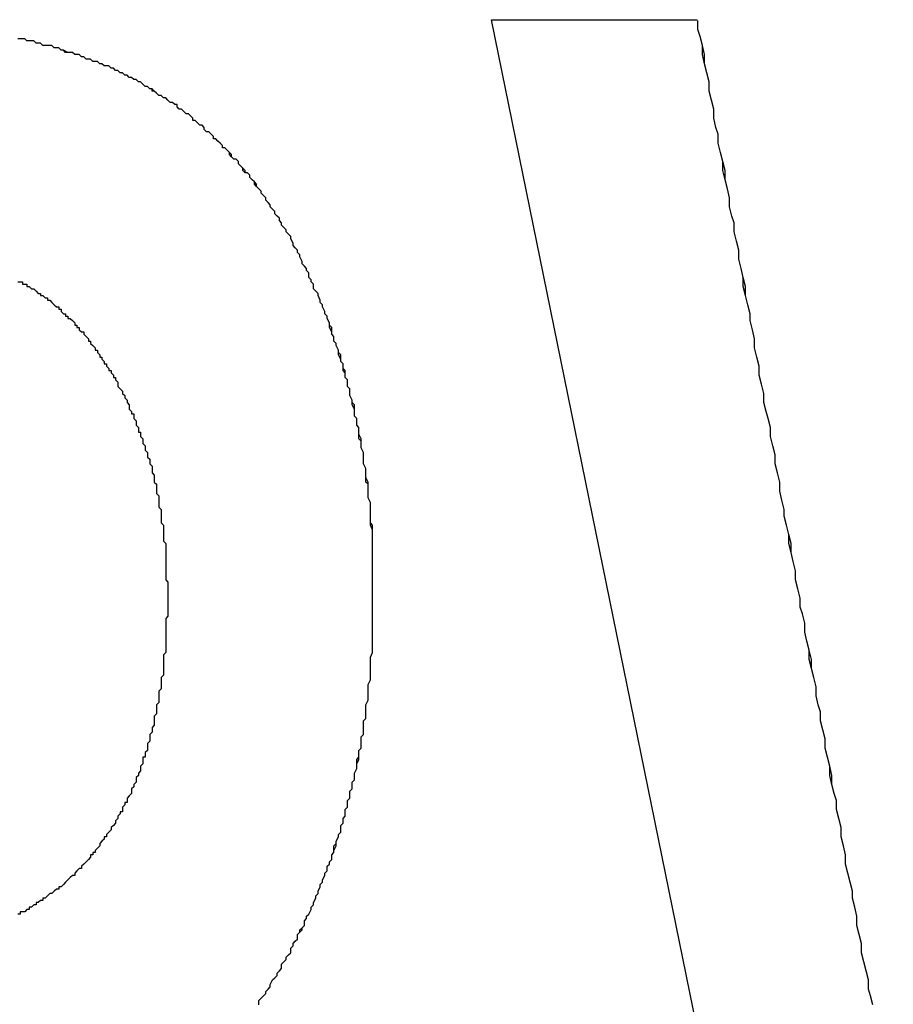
# Model space of a CAD drawing. Extents: x 7.6 to 27.1, y 2.7 to 20.5.
# Tile 51 of 136: x 15.3278 to 15.3662, y 16.1453 to 16.1886. Entities that reach past the tile are written whole.
import ezdxf

# ---------------------------------------------------------------- set-up
doc = ezdxf.new("R2010")
doc.units = 0
doc.layers.get('0').update_dxf_attribs({"linetype": 'CONTINUOUS'})

msp = doc.modelspace()

# ---------------------------------------------------------------- linework, layer by layer
at = {"color": 7, "linetype": 'CONTINUOUS'}
for p, q in [((15.348526, 16.188636), (15.357573, 16.188636)), ((15.366197, 16.102022), (15.348526, 16.188636))]:
    msp.add_line(p, q, dxfattribs=at)
at = {"color": 7}
for points in [[(15.3653, 16.1453, 0), (15.3652, 16.1457, 0), (15.3651, 16.146, 0), (15.3651, 16.1464, 0), (15.365, 16.1468, 0), (15.3649, 16.1472, 0), (15.3648, 16.1476, 0), (15.3648, 16.148, 0), (15.3647, 16.1484, 0), (15.3646, 16.1488, 0), (15.3646, 16.1492, 0), (15.3645, 16.1496, 0), (15.3644, 16.15, 0), (15.3644, 16.1503, 0), (15.3643, 16.1507, 0), (15.3642, 16.1511, 0), (15.3641, 16.1515, 0), (15.3641, 16.1519, 0), (15.364, 16.1523, 0), (15.3639, 16.1527, 0), (15.3639, 16.1531, 0), (15.3638, 16.1535, 0), (15.3637, 16.1539, 0), (15.3637, 16.1543, 0), (15.3636, 16.1546, 0), (15.3635, 16.155, 0), (15.3635, 16.1554, 0), (15.3634, 16.1558, 0), (15.3633, 16.1562, 0), (15.3632, 16.1566, 0), (15.3632, 16.157, 0), (15.3631, 16.1574, 0), (15.363, 16.1578, 0), (15.363, 16.1582, 0), (15.3629, 16.1585, 0), (15.3628, 16.1589, 0), (15.3628, 16.1593, 0), (15.3627, 16.1597, 0), (15.3626, 16.1601, 0), (15.3626, 16.1605, 0), (15.3625, 16.1609, 0), (15.3624, 16.1613, 0), (15.3623, 16.1617, 0), (15.3623, 16.1621, 0), (15.3622, 16.1625, 0), (15.3621, 16.1628, 0), (15.3621, 16.1632, 0), (15.362, 16.1636, 0), (15.3619, 16.164, 0), (15.3619, 16.1644, 0), (15.3618, 16.1648, 0), (15.3617, 16.1652, 0), (15.3617, 16.1656, 0), (15.3616, 16.166, 0), (15.3615, 16.1664, 0), (15.3614, 16.1668, 0), (15.3614, 16.1671, 0), (15.3613, 16.1675, 0), (15.3612, 16.1679, 0), (15.3612, 16.1683, 0), (15.3611, 16.1687, 0), (15.361, 16.1691, 0), (15.361, 16.1695, 0), (15.3609, 16.1699, 0), (15.3608, 16.1703, 0), (15.3608, 16.1707, 0), (15.3607, 16.1711, 0), (15.3606, 16.1714, 0), (15.3605, 16.1718, 0), (15.3605, 16.1722, 0), (15.3604, 16.1726, 0), (15.3603, 16.173, 0), (15.3603, 16.1734, 0), (15.3602, 16.1738, 0), (15.3601, 16.1742, 0), (15.3601, 16.1746, 0), (15.36, 16.175, 0), (15.3599, 16.1754, 0), (15.3599, 16.1757, 0), (15.3598, 16.1761, 0), (15.3597, 16.1765, 0), (15.3597, 16.1769, 0), (15.3596, 16.1773, 0), (15.3595, 16.1777, 0), (15.3594, 16.1781, 0), (15.3594, 16.1785, 0), (15.3593, 16.1789, 0), (15.3592, 16.1793, 0), (15.3592, 16.1797, 0), (15.3591, 16.18, 0), (15.359, 16.1804, 0), (15.359, 16.1808, 0), (15.3589, 16.1812, 0), (15.3588, 16.1816, 0), (15.3588, 16.182, 0), (15.3587, 16.1824, 0), (15.3586, 16.1828, 0), (15.3585, 16.1832, 0), (15.3585, 16.1836, 0), (15.3584, 16.1839, 0), (15.3583, 16.1843, 0), (15.3583, 16.1847, 0), (15.3582, 16.1851, 0), (15.3581, 16.1855, 0), (15.3581, 16.1859, 0), (15.358, 16.1863, 0), (15.3579, 16.1867, 0), (15.3579, 16.1871, 0), (15.3578, 16.1875, 0), (15.3577, 16.1879, 0), (15.3576, 16.1882, 0), (15.3576, 16.1886, 0)], [(15.3653, 16.1453, 0), (15.3652, 16.1457, 0), (15.3651, 16.146, 0), (15.3651, 16.1464, 0), (15.365, 16.1468, 0), (15.3649, 16.1472, 0), (15.3648, 16.1476, 0), (15.3648, 16.148, 0), (15.3647, 16.1484, 0), (15.3646, 16.1488, 0), (15.3646, 16.1492, 0), (15.3645, 16.1496, 0), (15.3644, 16.15, 0), (15.3644, 16.1503, 0), (15.3643, 16.1507, 0), (15.3642, 16.1511, 0), (15.3641, 16.1515, 0), (15.3641, 16.1519, 0), (15.364, 16.1523, 0), (15.3639, 16.1527, 0), (15.3639, 16.1531, 0), (15.3638, 16.1535, 0), (15.3637, 16.1539, 0), (15.3637, 16.1543, 0), (15.3636, 16.1546, 0), (15.3635, 16.155, 0), (15.3634, 16.1554, 0), (15.3634, 16.1558, 0), (15.3633, 16.1562, 0), (15.3632, 16.1566, 0), (15.3632, 16.157, 0), (15.3631, 16.1574, 0), (15.363, 16.1578, 0), (15.363, 16.1582, 0), (15.3629, 16.1585, 0), (15.3628, 16.1589, 0), (15.3628, 16.1593, 0), (15.3627, 16.1597, 0), (15.3626, 16.1601, 0), (15.3625, 16.1605, 0), (15.3625, 16.1609, 0), (15.3624, 16.1613, 0), (15.3623, 16.1617, 0), (15.3623, 16.1621, 0), (15.3622, 16.1625, 0), (15.3621, 16.1628, 0), (15.3621, 16.1632, 0), (15.362, 16.1636, 0), (15.3619, 16.164, 0), (15.3619, 16.1644, 0), (15.3618, 16.1648, 0), (15.3617, 16.1652, 0), (15.3616, 16.1656, 0), (15.3616, 16.166, 0), (15.3615, 16.1664, 0), (15.3614, 16.1668, 0), (15.3614, 16.1671, 0), (15.3613, 16.1675, 0), (15.3612, 16.1679, 0), (15.3612, 16.1683, 0), (15.3611, 16.1687, 0), (15.361, 16.1691, 0), (15.361, 16.1695, 0), (15.3609, 16.1699, 0), (15.3608, 16.1703, 0), (15.3608, 16.1707, 0), (15.3607, 16.1711, 0), (15.3606, 16.1714, 0), (15.3605, 16.1718, 0), (15.3605, 16.1722, 0), (15.3604, 16.1726, 0), (15.3603, 16.173, 0), (15.3603, 16.1734, 0), (15.3602, 16.1738, 0), (15.3601, 16.1742, 0), (15.3601, 16.1746, 0), (15.36, 16.175, 0), (15.3599, 16.1754, 0), (15.3599, 16.1757, 0), (15.3598, 16.1761, 0), (15.3597, 16.1765, 0), (15.3596, 16.1769, 0), (15.3596, 16.1773, 0), (15.3595, 16.1777, 0), (15.3594, 16.1781, 0), (15.3594, 16.1785, 0), (15.3593, 16.1789, 0), (15.3592, 16.1793, 0), (15.3592, 16.1797, 0), (15.3591, 16.18, 0), (15.359, 16.1804, 0), (15.359, 16.1808, 0), (15.3589, 16.1812, 0), (15.3588, 16.1816, 0), (15.3587, 16.182, 0), (15.3587, 16.1824, 0), (15.3586, 16.1828, 0), (15.3585, 16.1832, 0), (15.3585, 16.1836, 0), (15.3584, 16.1839, 0), (15.3583, 16.1843, 0), (15.3583, 16.1847, 0), (15.3582, 16.1851, 0), (15.3581, 16.1855, 0), (15.3581, 16.1859, 0), (15.358, 16.1863, 0), (15.3579, 16.1867, 0), (15.3578, 16.1871, 0), (15.3578, 16.1875, 0), (15.3577, 16.1879, 0), (15.3576, 16.1882, 0), (15.3576, 16.1886, 0)], [(15.3278, 16.1878, 0), (15.3277, 16.1878, 0)], [(15.3383, 16.1453, 0), (15.3383, 16.1455, 0), (15.3384, 16.1456, 0), (15.3385, 16.1457, 0), (15.3386, 16.1458, 0), (15.3386, 16.1459, 0), (15.3387, 16.146, 0), (15.3388, 16.1461, 0), (15.3388, 16.1462, 0), (15.3389, 16.1464, 0), (15.339, 16.1465, 0), (15.3391, 16.1466, 0), (15.3391, 16.1467, 0), (15.3392, 16.1468, 0), (15.3393, 16.1469, 0), (15.3393, 16.1471, 0), (15.3394, 16.1472, 0), (15.3395, 16.1473, 0), (15.3395, 16.1474, 0), (15.3396, 16.1475, 0), (15.3397, 16.1476, 0), (15.3397, 16.1478, 0), (15.3398, 16.1479, 0), (15.3398, 16.148, 0), (15.3399, 16.1481, 0), (15.34, 16.1482, 0), (15.34, 16.1484, 0), (15.3401, 16.1485, 0), (15.3402, 16.1486, 0), (15.3402, 16.1487, 0), (15.3403, 16.1488, 0), (15.3403, 16.149, 0), (15.3404, 16.1491, 0), (15.3404, 16.1492, 0), (15.3405, 16.1493, 0), (15.3406, 16.1495, 0), (15.3406, 16.1496, 0), (15.3407, 16.1497, 0), (15.3407, 16.1498, 0), (15.3408, 16.15, 0), (15.3408, 16.1501, 0), (15.3409, 16.1502, 0), (15.3409, 16.1503, 0), (15.341, 16.1505, 0), (15.341, 16.1506, 0), (15.3411, 16.1507, 0), (15.3411, 16.1508, 0), (15.3412, 16.151, 0), (15.3412, 16.1511, 0), (15.3413, 16.1512, 0), (15.3413, 16.1514, 0), (15.3414, 16.1515, 0), (15.3414, 16.1516, 0), (15.3415, 16.1517, 0), (15.3415, 16.1519, 0), (15.3416, 16.152, 0), (15.3416, 16.1521, 0), (15.3417, 16.1523, 0), (15.3417, 16.1524, 0), (15.3417, 16.1525, 0), (15.3418, 16.1527, 0), (15.3418, 16.1528, 0), (15.3419, 16.1529, 0), (15.3419, 16.1531, 0), (15.3419, 16.1532, 0), (15.342, 16.1533, 0), (15.342, 16.1535, 0), (15.3421, 16.1536, 0), (15.3421, 16.1537, 0), (15.3421, 16.1539, 0), (15.3422, 16.154, 0), (15.3422, 16.1541, 0), (15.3422, 16.1543, 0), (15.3423, 16.1544, 0), (15.3423, 16.1545, 0), (15.3423, 16.1547, 0), (15.3424, 16.1548, 0), (15.3424, 16.155, 0), (15.3424, 16.1551, 0), (15.3425, 16.1552, 0), (15.3425, 16.1554, 0), (15.3425, 16.1555, 0), (15.3426, 16.1557, 0), (15.3426, 16.1558, 0), (15.3426, 16.1559, 0), (15.3427, 16.1561, 0), (15.3427, 16.1562, 0), (15.3427, 16.1564, 0), (15.3427, 16.1565, 0), (15.3428, 16.1566, 0), (15.3428, 16.1568, 0), (15.3428, 16.1569, 0), (15.3428, 16.1571, 0), (15.3429, 16.1572, 0), (15.3429, 16.1574, 0), (15.3429, 16.1575, 0), (15.3429, 16.1576, 0), (15.3429, 16.1578, 0), (15.343, 16.1579, 0), (15.343, 16.1581, 0), (15.343, 16.1582, 0), (15.343, 16.1584, 0), (15.343, 16.1585, 0), (15.3431, 16.1587, 0), (15.3431, 16.1588, 0), (15.3431, 16.159, 0), (15.3431, 16.1591, 0), (15.3431, 16.1593, 0), (15.3431, 16.1594, 0), (15.3432, 16.1596, 0), (15.3432, 16.1597, 0), (15.3432, 16.1599, 0), (15.3432, 16.16, 0), (15.3432, 16.1602, 0), (15.3432, 16.1603, 0), (15.3432, 16.1605, 0), (15.3432, 16.1606, 0), (15.3433, 16.1608, 0), (15.3433, 16.1609, 0), (15.3433, 16.1611, 0), (15.3433, 16.1612, 0), (15.3433, 16.1614, 0), (15.3433, 16.1615, 0), (15.3433, 16.1617, 0), (15.3433, 16.1618, 0), (15.3433, 16.162, 0), (15.3433, 16.1622, 0), (15.3433, 16.1623, 0), (15.3433, 16.1625, 0), (15.3433, 16.1626, 0), (15.3433, 16.1628, 0), (15.3433, 16.1629, 0), (15.3433, 16.1631, 0), (15.3433, 16.1633, 0), (15.3433, 16.1634, 0), (15.3433, 16.1636, 0), (15.3433, 16.1637, 0), (15.3433, 16.1639, 0), (15.3433, 16.164, 0), (15.3433, 16.1642, 0), (15.3433, 16.1643, 0), (15.3433, 16.1645, 0), (15.3433, 16.1647, 0), (15.3433, 16.1648, 0), (15.3433, 16.165, 0), (15.3433, 16.1651, 0), (15.3433, 16.1653, 0), (15.3433, 16.1654, 0), (15.3433, 16.1656, 0), (15.3433, 16.1657, 0), (15.3433, 16.1659, 0), (15.3433, 16.1661, 0), (15.3433, 16.1662, 0), (15.3433, 16.1664, 0), (15.3432, 16.1665, 0), (15.3432, 16.1667, 0), (15.3432, 16.1668, 0), (15.3432, 16.167, 0), (15.3432, 16.1671, 0), (15.3432, 16.1673, 0), (15.3432, 16.1674, 0), (15.3431, 16.1676, 0), (15.3431, 16.1677, 0), (15.3431, 16.1679, 0), (15.3431, 16.168, 0), (15.3431, 16.1682, 0), (15.3431, 16.1683, 0), (15.343, 16.1685, 0), (15.343, 16.1686, 0), (15.343, 16.1688, 0), (15.343, 16.1689, 0), (15.3429, 16.1691, 0), (15.3429, 16.1692, 0), (15.3429, 16.1694, 0), (15.3429, 16.1695, 0), (15.3429, 16.1696, 0), (15.3428, 16.1698, 0), (15.3428, 16.1699, 0), (15.3428, 16.1701, 0), (15.3428, 16.1702, 0), (15.3427, 16.1704, 0), (15.3427, 16.1705, 0), (15.3427, 16.1707, 0), (15.3426, 16.1708, 0), (15.3426, 16.171, 0), (15.3426, 16.1711, 0), (15.3425, 16.1712, 0), (15.3425, 16.1714, 0), (15.3425, 16.1715, 0), (15.3425, 16.1717, 0), (15.3424, 16.1718, 0), (15.3424, 16.1719, 0), (15.3423, 16.1721, 0), (15.3423, 16.1722, 0), (15.3423, 16.1724, 0), (15.3422, 16.1725, 0), (15.3422, 16.1726, 0), (15.3422, 16.1728, 0), (15.3421, 16.1729, 0), (15.3421, 16.1731, 0), (15.3421, 16.1732, 0), (15.342, 16.1733, 0), (15.342, 16.1735, 0), (15.3419, 16.1736, 0), (15.3419, 16.1737, 0), (15.3419, 16.1739, 0), (15.3418, 16.174, 0), (15.3418, 16.1741, 0), (15.3417, 16.1743, 0), (15.3417, 16.1744, 0), (15.3416, 16.1745, 0), (15.3416, 16.1747, 0), (15.3415, 16.1748, 0), (15.3415, 16.1749, 0), (15.3415, 16.1751, 0), (15.3414, 16.1752, 0), (15.3414, 16.1753, 0), (15.3413, 16.1755, 0), (15.3413, 16.1756, 0), (15.3412, 16.1757, 0), (15.3412, 16.1758, 0), (15.3411, 16.176, 0), (15.3411, 16.1761, 0), (15.341, 16.1762, 0), (15.341, 16.1763, 0), (15.3409, 16.1765, 0), (15.3409, 16.1766, 0), (15.3408, 16.1767, 0), (15.3407, 16.1768, 0), (15.3407, 16.177, 0), (15.3406, 16.1771, 0), (15.3406, 16.1772, 0), (15.3405, 16.1773, 0), (15.3405, 16.1775, 0), (15.3404, 16.1776, 0), (15.3404, 16.1777, 0), (15.3403, 16.1778, 0), (15.3402, 16.1779, 0), (15.3402, 16.178, 0), (15.3401, 16.1782, 0), (15.3401, 16.1783, 0), (15.34, 16.1784, 0), (15.34, 16.1785, 0), (15.3399, 16.1786, 0), (15.3398, 16.1787, 0), (15.3398, 16.1788, 0), (15.3397, 16.179, 0), (15.3397, 16.1791, 0), (15.3396, 16.1792, 0), (15.3395, 16.1793, 0), (15.3395, 16.1794, 0), (15.3394, 16.1795, 0), (15.3393, 16.1796, 0), (15.3393, 16.1797, 0), (15.3392, 16.1798, 0), (15.3392, 16.1799, 0), (15.3391, 16.18, 0), (15.339, 16.1801, 0), (15.339, 16.1802, 0), (15.3389, 16.1803, 0), (15.3388, 16.1804, 0), (15.3388, 16.1805, 0), (15.3387, 16.1806, 0), (15.3386, 16.1807, 0), (15.3386, 16.1808, 0), (15.3385, 16.1809, 0), (15.3384, 16.181, 0), (15.3384, 16.1811, 0), (15.3383, 16.1812, 0), (15.3382, 16.1813, 0), (15.3382, 16.1814, 0), (15.3381, 16.1815, 0), (15.338, 16.1816, 0), (15.3379, 16.1817, 0), (15.3379, 16.1818, 0), (15.3378, 16.1819, 0), (15.3377, 16.1819, 0), (15.3377, 16.182, 0), (15.3376, 16.1821, 0), (15.3375, 16.1822, 0), (15.3374, 16.1823, 0), (15.3374, 16.1824, 0), (15.3373, 16.1825, 0), (15.3372, 16.1825, 0), (15.3371, 16.1826, 0), (15.3371, 16.1827, 0), (15.337, 16.1828, 0), (15.3369, 16.1829, 0), (15.3368, 16.183, 0), (15.3367, 16.183, 0), (15.3367, 16.1831, 0), (15.3366, 16.1832, 0), (15.3365, 16.1833, 0), (15.3364, 16.1834, 0), (15.3363, 16.1834, 0), (15.3363, 16.1835, 0), (15.3362, 16.1836, 0), (15.3361, 16.1837, 0), (15.336, 16.1837, 0), (15.3359, 16.1838, 0), (15.3359, 16.1839, 0), (15.3358, 16.184, 0), (15.3357, 16.184, 0), (15.3356, 16.1841, 0), (15.3355, 16.1842, 0), (15.3354, 16.1842, 0), (15.3354, 16.1843, 0), (15.3353, 16.1844, 0), (15.3352, 16.1845, 0), (15.3351, 16.1845, 0), (15.335, 16.1846, 0), (15.3349, 16.1847, 0), (15.3348, 16.1847, 0), (15.3347, 16.1848, 0), (15.3347, 16.1849, 0), (15.3346, 16.1849, 0), (15.3345, 16.185, 0), (15.3344, 16.185, 0), (15.3343, 16.1851, 0), (15.3342, 16.1852, 0), (15.3341, 16.1852, 0), (15.334, 16.1853, 0), (15.3339, 16.1853, 0), (15.3338, 16.1854, 0), (15.3337, 16.1855, 0), (15.3337, 16.1855, 0), (15.3336, 16.1856, 0), (15.3335, 16.1856, 0), (15.3334, 16.1857, 0), (15.3333, 16.1857, 0), (15.3332, 16.1858, 0), (15.3331, 16.1859, 0), (15.333, 16.1859, 0), (15.3329, 16.186, 0), (15.3328, 16.186, 0), (15.3327, 16.1861, 0), (15.3326, 16.1861, 0), (15.3325, 16.1862, 0), (15.3324, 16.1862, 0), (15.3323, 16.1863, 0), (15.3322, 16.1863, 0), (15.3321, 16.1864, 0), (15.332, 16.1864, 0), (15.3319, 16.1865, 0), (15.3318, 16.1865, 0), (15.3317, 16.1866, 0), (15.3316, 16.1866, 0), (15.3315, 16.1866, 0), (15.3314, 16.1867, 0), (15.3313, 16.1867, 0), (15.3312, 16.1868, 0), (15.331, 16.1868, 0), (15.3309, 16.1869, 0), (15.3308, 16.1869, 0), (15.3307, 16.1869, 0), (15.3306, 16.187, 0), (15.3305, 16.187, 0), (15.3304, 16.1871, 0), (15.3303, 16.1871, 0), (15.3302, 16.1871, 0), (15.3301, 16.1872, 0), (15.33, 16.1872, 0), (15.3299, 16.1872, 0), (15.3297, 16.1873, 0), (15.3296, 16.1873, 0), (15.3295, 16.1874, 0), (15.3294, 16.1874, 0), (15.3293, 16.1874, 0), (15.3292, 16.1875, 0), (15.3291, 16.1875, 0), (15.3289, 16.1875, 0), (15.3288, 16.1875, 0), (15.3287, 16.1876, 0), (15.3286, 16.1876, 0), (15.3285, 16.1876, 0), (15.3284, 16.1877, 0), (15.3282, 16.1877, 0), (15.3281, 16.1877, 0), (15.328, 16.1878, 0), (15.3279, 16.1878, 0), (15.3278, 16.1878, 0)], [(15.3383, 16.1453, 0), (15.3383, 16.1455, 0), (15.3384, 16.1456, 0), (15.3385, 16.1457, 0), (15.3386, 16.1458, 0), (15.3386, 16.1459, 0), (15.3387, 16.146, 0), (15.3388, 16.1461, 0), (15.3388, 16.1462, 0), (15.3389, 16.1464, 0), (15.339, 16.1465, 0), (15.3391, 16.1466, 0), (15.3391, 16.1467, 0), (15.3392, 16.1468, 0), (15.3393, 16.1469, 0), (15.3393, 16.1471, 0), (15.3394, 16.1472, 0), (15.3395, 16.1473, 0), (15.3395, 16.1474, 0), (15.3396, 16.1475, 0), (15.3397, 16.1476, 0), (15.3397, 16.1478, 0), (15.3398, 16.1479, 0), (15.3398, 16.148, 0), (15.3399, 16.1481, 0), (15.34, 16.1482, 0), (15.34, 16.1484, 0), (15.3401, 16.1485, 0), (15.3401, 16.1486, 0), (15.3402, 16.1487, 0), (15.3403, 16.1488, 0), (15.3403, 16.149, 0), (15.3404, 16.1491, 0), (15.3404, 16.1492, 0), (15.3405, 16.1493, 0), (15.3406, 16.1495, 0), (15.3406, 16.1496, 0), (15.3407, 16.1497, 0), (15.3407, 16.1498, 0), (15.3408, 16.15, 0), (15.3408, 16.1501, 0), (15.3409, 16.1502, 0), (15.3409, 16.1503, 0), (15.341, 16.1505, 0), (15.341, 16.1506, 0), (15.3411, 16.1507, 0), (15.3411, 16.1508, 0), (15.3412, 16.151, 0), (15.3412, 16.1511, 0), (15.3413, 16.1512, 0), (15.3413, 16.1514, 0), (15.3414, 16.1515, 0), (15.3414, 16.1516, 0), (15.3415, 16.1517, 0), (15.3415, 16.1519, 0), (15.3416, 16.152, 0), (15.3416, 16.1521, 0), (15.3416, 16.1523, 0), (15.3417, 16.1524, 0), (15.3417, 16.1525, 0), (15.3418, 16.1527, 0), (15.3418, 16.1528, 0), (15.3419, 16.1529, 0), (15.3419, 16.1531, 0), (15.3419, 16.1532, 0), (15.342, 16.1533, 0), (15.342, 16.1535, 0), (15.3421, 16.1536, 0), (15.3421, 16.1537, 0), (15.3421, 16.1539, 0), (15.3422, 16.154, 0), (15.3422, 16.1541, 0), (15.3422, 16.1543, 0), (15.3423, 16.1544, 0), (15.3423, 16.1545, 0), (15.3423, 16.1547, 0), (15.3424, 16.1548, 0), (15.3424, 16.155, 0), (15.3424, 16.1551, 0), (15.3425, 16.1552, 0), (15.3425, 16.1554, 0), (15.3425, 16.1555, 0), (15.3426, 16.1557, 0), (15.3426, 16.1558, 0), (15.3426, 16.1559, 0), (15.3426, 16.1561, 0), (15.3427, 16.1562, 0), (15.3427, 16.1564, 0), (15.3427, 16.1565, 0), (15.3428, 16.1566, 0), (15.3428, 16.1568, 0), (15.3428, 16.1569, 0), (15.3428, 16.1571, 0), (15.3429, 16.1572, 0), (15.3429, 16.1574, 0), (15.3429, 16.1575, 0), (15.3429, 16.1576, 0), (15.3429, 16.1578, 0), (15.343, 16.1579, 0), (15.343, 16.1581, 0), (15.343, 16.1582, 0), (15.343, 16.1584, 0), (15.343, 16.1585, 0), (15.3431, 16.1587, 0), (15.3431, 16.1588, 0), (15.3431, 16.159, 0), (15.3431, 16.1591, 0), (15.3431, 16.1593, 0), (15.3431, 16.1594, 0), (15.3432, 16.1596, 0), (15.3432, 16.1597, 0), (15.3432, 16.1599, 0), (15.3432, 16.16, 0), (15.3432, 16.1602, 0), (15.3432, 16.1603, 0), (15.3432, 16.1605, 0), (15.3432, 16.1606, 0), (15.3433, 16.1608, 0), (15.3433, 16.1609, 0), (15.3433, 16.1611, 0), (15.3433, 16.1612, 0), (15.3433, 16.1614, 0), (15.3433, 16.1615, 0), (15.3433, 16.1617, 0), (15.3433, 16.1618, 0), (15.3433, 16.162, 0), (15.3433, 16.1622, 0), (15.3433, 16.1623, 0), (15.3433, 16.1625, 0), (15.3433, 16.1626, 0), (15.3433, 16.1628, 0), (15.3433, 16.1629, 0), (15.3433, 16.1631, 0), (15.3433, 16.1633, 0), (15.3433, 16.1634, 0), (15.3433, 16.1636, 0), (15.3433, 16.1637, 0), (15.3433, 16.1639, 0), (15.3433, 16.164, 0), (15.3433, 16.1642, 0), (15.3433, 16.1643, 0), (15.3433, 16.1645, 0), (15.3433, 16.1647, 0), (15.3433, 16.1648, 0), (15.3433, 16.165, 0), (15.3433, 16.1651, 0), (15.3433, 16.1653, 0), (15.3433, 16.1654, 0), (15.3433, 16.1656, 0), (15.3433, 16.1657, 0), (15.3433, 16.1659, 0), (15.3433, 16.1661, 0), (15.3433, 16.1662, 0), (15.3432, 16.1664, 0), (15.3432, 16.1665, 0), (15.3432, 16.1667, 0), (15.3432, 16.1668, 0), (15.3432, 16.167, 0), (15.3432, 16.1671, 0), (15.3432, 16.1673, 0), (15.3432, 16.1674, 0), (15.3431, 16.1676, 0), (15.3431, 16.1677, 0), (15.3431, 16.1679, 0), (15.3431, 16.168, 0), (15.3431, 16.1682, 0), (15.343, 16.1683, 0), (15.343, 16.1685, 0), (15.343, 16.1686, 0), (15.343, 16.1688, 0), (15.343, 16.1689, 0), (15.3429, 16.1691, 0), (15.3429, 16.1692, 0), (15.3429, 16.1694, 0), (15.3429, 16.1695, 0), (15.3429, 16.1696, 0), (15.3428, 16.1698, 0), (15.3428, 16.1699, 0), (15.3428, 16.1701, 0), (15.3427, 16.1702, 0), (15.3427, 16.1704, 0), (15.3427, 16.1705, 0), (15.3427, 16.1707, 0), (15.3426, 16.1708, 0), (15.3426, 16.171, 0), (15.3426, 16.1711, 0), (15.3425, 16.1712, 0), (15.3425, 16.1714, 0), (15.3425, 16.1715, 0), (15.3424, 16.1717, 0), (15.3424, 16.1718, 0), (15.3424, 16.1719, 0), (15.3423, 16.1721, 0), (15.3423, 16.1722, 0), (15.3423, 16.1724, 0), (15.3422, 16.1725, 0), (15.3422, 16.1726, 0), (15.3422, 16.1728, 0), (15.3421, 16.1729, 0), (15.3421, 16.1731, 0), (15.342, 16.1732, 0), (15.342, 16.1733, 0), (15.342, 16.1735, 0), (15.3419, 16.1736, 0), (15.3419, 16.1737, 0), (15.3418, 16.1739, 0), (15.3418, 16.174, 0), (15.3418, 16.1741, 0), (15.3417, 16.1743, 0), (15.3417, 16.1744, 0), (15.3416, 16.1745, 0), (15.3416, 16.1747, 0), (15.3415, 16.1748, 0), (15.3415, 16.1749, 0), (15.3414, 16.1751, 0), (15.3414, 16.1752, 0), (15.3414, 16.1753, 0), (15.3413, 16.1755, 0), (15.3413, 16.1756, 0), (15.3412, 16.1757, 0), (15.3412, 16.1758, 0), (15.3411, 16.176, 0), (15.3411, 16.1761, 0), (15.341, 16.1762, 0), (15.341, 16.1763, 0), (15.3409, 16.1765, 0), (15.3409, 16.1766, 0), (15.3408, 16.1767, 0), (15.3407, 16.1768, 0), (15.3407, 16.177, 0), (15.3406, 16.1771, 0), (15.3406, 16.1772, 0), (15.3405, 16.1773, 0), (15.3405, 16.1775, 0), (15.3404, 16.1776, 0), (15.3404, 16.1777, 0), (15.3403, 16.1778, 0), (15.3402, 16.1779, 0), (15.3402, 16.178, 0), (15.3401, 16.1782, 0), (15.3401, 16.1783, 0), (15.34, 16.1784, 0), (15.34, 16.1785, 0), (15.3399, 16.1786, 0), (15.3398, 16.1787, 0), (15.3398, 16.1788, 0), (15.3397, 16.179, 0), (15.3397, 16.1791, 0), (15.3396, 16.1792, 0), (15.3395, 16.1793, 0), (15.3395, 16.1794, 0), (15.3394, 16.1795, 0), (15.3393, 16.1796, 0), (15.3393, 16.1797, 0), (15.3392, 16.1798, 0), (15.3392, 16.1799, 0), (15.3391, 16.18, 0), (15.339, 16.1801, 0), (15.339, 16.1802, 0), (15.3389, 16.1803, 0), (15.3388, 16.1804, 0), (15.3388, 16.1805, 0), (15.3387, 16.1806, 0), (15.3386, 16.1807, 0), (15.3386, 16.1808, 0), (15.3385, 16.1809, 0), (15.3384, 16.181, 0), (15.3384, 16.1811, 0), (15.3383, 16.1812, 0), (15.3382, 16.1813, 0), (15.3381, 16.1814, 0), (15.3381, 16.1815, 0), (15.338, 16.1816, 0), (15.3379, 16.1817, 0), (15.3379, 16.1818, 0), (15.3378, 16.1819, 0), (15.3377, 16.1819, 0), (15.3376, 16.182, 0), (15.3376, 16.1821, 0), (15.3375, 16.1822, 0), (15.3374, 16.1823, 0), (15.3374, 16.1824, 0), (15.3373, 16.1825, 0), (15.3372, 16.1825, 0), (15.3371, 16.1826, 0), (15.337, 16.1827, 0), (15.337, 16.1828, 0), (15.3369, 16.1829, 0), (15.3368, 16.183, 0), (15.3367, 16.183, 0), (15.3367, 16.1831, 0), (15.3366, 16.1832, 0), (15.3365, 16.1833, 0), (15.3364, 16.1834, 0), (15.3363, 16.1834, 0), (15.3363, 16.1835, 0), (15.3362, 16.1836, 0), (15.3361, 16.1837, 0), (15.336, 16.1837, 0), (15.3359, 16.1838, 0), (15.3359, 16.1839, 0), (15.3358, 16.184, 0), (15.3357, 16.184, 0), (15.3356, 16.1841, 0), (15.3355, 16.1842, 0), (15.3354, 16.1842, 0), (15.3354, 16.1843, 0), (15.3353, 16.1844, 0), (15.3352, 16.1845, 0), (15.3351, 16.1845, 0), (15.335, 16.1846, 0), (15.3349, 16.1847, 0), (15.3348, 16.1847, 0), (15.3347, 16.1848, 0), (15.3347, 16.1849, 0), (15.3346, 16.1849, 0), (15.3345, 16.185, 0), (15.3344, 16.185, 0), (15.3343, 16.1851, 0), (15.3342, 16.1852, 0), (15.3341, 16.1852, 0), (15.334, 16.1853, 0), (15.3339, 16.1853, 0), (15.3338, 16.1854, 0), (15.3337, 16.1855, 0), (15.3336, 16.1855, 0), (15.3336, 16.1856, 0), (15.3335, 16.1856, 0), (15.3334, 16.1857, 0), (15.3333, 16.1857, 0), (15.3332, 16.1858, 0), (15.3331, 16.1859, 0), (15.333, 16.1859, 0), (15.3329, 16.186, 0), (15.3328, 16.186, 0), (15.3327, 16.1861, 0), (15.3326, 16.1861, 0), (15.3325, 16.1862, 0), (15.3324, 16.1862, 0), (15.3323, 16.1863, 0), (15.3322, 16.1863, 0), (15.3321, 16.1864, 0), (15.332, 16.1864, 0), (15.3319, 16.1865, 0), (15.3318, 16.1865, 0), (15.3317, 16.1866, 0), (15.3316, 16.1866, 0), (15.3315, 16.1866, 0), (15.3314, 16.1867, 0), (15.3313, 16.1867, 0), (15.3312, 16.1868, 0), (15.331, 16.1868, 0), (15.3309, 16.1869, 0), (15.3308, 16.1869, 0), (15.3307, 16.1869, 0), (15.3306, 16.187, 0), (15.3305, 16.187, 0), (15.3304, 16.1871, 0), (15.3303, 16.1871, 0), (15.3302, 16.1871, 0), (15.3301, 16.1872, 0), (15.33, 16.1872, 0), (15.3298, 16.1872, 0), (15.3297, 16.1873, 0), (15.3296, 16.1873, 0), (15.3295, 16.1874, 0), (15.3294, 16.1874, 0), (15.3293, 16.1874, 0), (15.3292, 16.1875, 0), (15.3291, 16.1875, 0), (15.3289, 16.1875, 0), (15.3288, 16.1875, 0), (15.3287, 16.1876, 0), (15.3286, 16.1876, 0), (15.3285, 16.1876, 0), (15.3284, 16.1877, 0), (15.3282, 16.1877, 0), (15.3281, 16.1877, 0), (15.328, 16.1878, 0), (15.3279, 16.1878, 0), (15.3278, 16.1878, 0)], [(15.3277, 16.1771, 0), (15.3278, 16.1771, 0), (15.3279, 16.1771, 0), (15.3279, 16.177, 0), (15.328, 16.177, 0), (15.3281, 16.177, 0), (15.3281, 16.1769, 0), (15.3282, 16.1769, 0), (15.3283, 16.1768, 0), (15.3283, 16.1768, 0), (15.3284, 16.1768, 0), (15.3285, 16.1767, 0), (15.3285, 16.1767, 0), (15.3286, 16.1766, 0), (15.3287, 16.1766, 0), (15.3287, 16.1765, 0), (15.3288, 16.1765, 0), (15.3288, 16.1765, 0), (15.3289, 16.1764, 0), (15.329, 16.1764, 0), (15.329, 16.1763, 0), (15.3291, 16.1763, 0), (15.3292, 16.1762, 0), (15.3292, 16.1762, 0), (15.3293, 16.1761, 0), (15.3293, 16.1761, 0), (15.3294, 16.176, 0), (15.3295, 16.176, 0), (15.3295, 16.1759, 0), (15.3296, 16.1759, 0), (15.3296, 16.1758, 0), (15.3297, 16.1757, 0), (15.3298, 16.1757, 0), (15.3298, 16.1756, 0), (15.3299, 16.1756, 0), (15.3299, 16.1755, 0), (15.33, 16.1755, 0), (15.3301, 16.1754, 0), (15.3301, 16.1754, 0), (15.3302, 16.1753, 0), (15.3302, 16.1752, 0), (15.3303, 16.1752, 0), (15.3303, 16.1751, 0), (15.3304, 16.1751, 0), (15.3304, 16.175, 0), (15.3305, 16.1749, 0), (15.3306, 16.1749, 0), (15.3306, 16.1748, 0), (15.3307, 16.1747, 0), (15.3307, 16.1747, 0), (15.3308, 16.1746, 0), (15.3308, 16.1745, 0), (15.3309, 16.1745, 0), (15.3309, 16.1744, 0), (15.331, 16.1743, 0), (15.331, 16.1743, 0), (15.3311, 16.1742, 0), (15.3311, 16.1741, 0), (15.3312, 16.1741, 0), (15.3312, 16.174, 0), (15.3313, 16.1739, 0), (15.3313, 16.1738, 0), (15.3314, 16.1738, 0), (15.3314, 16.1737, 0), (15.3315, 16.1736, 0), (15.3315, 16.1735, 0), (15.3316, 16.1735, 0), (15.3316, 16.1734, 0), (15.3317, 16.1733, 0), (15.3317, 16.1732, 0), (15.3318, 16.1732, 0), (15.3318, 16.1731, 0), (15.3319, 16.173, 0), (15.3319, 16.1729, 0), (15.332, 16.1729, 0), (15.332, 16.1728, 0), (15.3321, 16.1727, 0), (15.3321, 16.1726, 0), (15.3321, 16.1725, 0), (15.3322, 16.1724, 0), (15.3322, 16.1724, 0), (15.3323, 16.1723, 0), (15.3323, 16.1722, 0), (15.3324, 16.1721, 0), (15.3324, 16.172, 0), (15.3324, 16.172, 0), (15.3325, 16.1719, 0), (15.3325, 16.1718, 0), (15.3326, 16.1717, 0), (15.3326, 16.1716, 0), (15.3326, 16.1715, 0), (15.3327, 16.1714, 0), (15.3327, 16.1713, 0), (15.3328, 16.1713, 0), (15.3328, 16.1712, 0), (15.3328, 16.1711, 0), (15.3329, 16.171, 0), (15.3329, 16.1709, 0), (15.3329, 16.1708, 0), (15.333, 16.1707, 0), (15.333, 16.1706, 0), (15.333, 16.1705, 0), (15.3331, 16.1705, 0), (15.3331, 16.1704, 0), (15.3331, 16.1703, 0), (15.3332, 16.1702, 0), (15.3332, 16.1701, 0), (15.3332, 16.17, 0), (15.3333, 16.1699, 0), (15.3333, 16.1698, 0), (15.3333, 16.1697, 0), (15.3334, 16.1696, 0), (15.3334, 16.1695, 0), (15.3334, 16.1694, 0), (15.3335, 16.1693, 0), (15.3335, 16.1692, 0), (15.3335, 16.1692, 0), (15.3335, 16.1691, 0), (15.3336, 16.169, 0), (15.3336, 16.1689, 0), (15.3336, 16.1688, 0), (15.3336, 16.1687, 0), (15.3337, 16.1686, 0), (15.3337, 16.1685, 0), (15.3337, 16.1684, 0), (15.3337, 16.1683, 0), (15.3338, 16.1682, 0), (15.3338, 16.1681, 0), (15.3338, 16.168, 0), (15.3338, 16.1679, 0), (15.3338, 16.1678, 0), (15.3339, 16.1677, 0), (15.3339, 16.1676, 0), (15.3339, 16.1675, 0), (15.3339, 16.1674, 0), (15.3339, 16.1673, 0), (15.3339, 16.1672, 0), (15.334, 16.1671, 0), (15.334, 16.167, 0), (15.334, 16.1669, 0), (15.334, 16.1667, 0), (15.334, 16.1666, 0), (15.334, 16.1665, 0), (15.3341, 16.1664, 0), (15.3341, 16.1663, 0), (15.3341, 16.1662, 0), (15.3341, 16.1661, 0), (15.3341, 16.166, 0), (15.3341, 16.1659, 0), (15.3341, 16.1658, 0), (15.3341, 16.1657, 0), (15.3342, 16.1656, 0), (15.3342, 16.1655, 0), (15.3342, 16.1654, 0), (15.3342, 16.1653, 0), (15.3342, 16.1651, 0), (15.3342, 16.165, 0), (15.3342, 16.1649, 0), (15.3342, 16.1648, 0), (15.3342, 16.1647, 0), (15.3342, 16.1646, 0), (15.3342, 16.1645, 0), (15.3342, 16.1644, 0), (15.3342, 16.1643, 0), (15.3342, 16.1641, 0), (15.3342, 16.164, 0), (15.3343, 16.1639, 0), (15.3343, 16.1638, 0), (15.3343, 16.1637, 0), (15.3343, 16.1636, 0), (15.3343, 16.1635, 0), (15.3343, 16.1634, 0), (15.3343, 16.1632, 0), (15.3343, 16.1631, 0), (15.3343, 16.163, 0), (15.3343, 16.1629, 0), (15.3343, 16.1628, 0), (15.3343, 16.1627, 0), (15.3343, 16.1626, 0), (15.3343, 16.1624, 0), (15.3342, 16.1623, 0), (15.3342, 16.1622, 0), (15.3342, 16.1621, 0), (15.3342, 16.162, 0), (15.3342, 16.1619, 0), (15.3342, 16.1618, 0), (15.3342, 16.1617, 0), (15.3342, 16.1615, 0), (15.3342, 16.1614, 0), (15.3342, 16.1613, 0), (15.3342, 16.1612, 0), (15.3342, 16.1611, 0), (15.3342, 16.161, 0), (15.3342, 16.1609, 0), (15.3342, 16.1608, 0), (15.3341, 16.1607, 0), (15.3341, 16.1606, 0), (15.3341, 16.1605, 0), (15.3341, 16.1603, 0), (15.3341, 16.1602, 0), (15.3341, 16.1601, 0), (15.3341, 16.16, 0), (15.3341, 16.1599, 0), (15.3341, 16.1598, 0), (15.334, 16.1597, 0), (15.334, 16.1596, 0), (15.334, 16.1595, 0), (15.334, 16.1594, 0), (15.334, 16.1593, 0), (15.334, 16.1592, 0), (15.3339, 16.1591, 0), (15.3339, 16.159, 0), (15.3339, 16.1589, 0), (15.3339, 16.1588, 0), (15.3339, 16.1587, 0), (15.3339, 16.1586, 0), (15.3338, 16.1585, 0), (15.3338, 16.1584, 0), (15.3338, 16.1583, 0), (15.3338, 16.1582, 0), (15.3338, 16.1581, 0), (15.3337, 16.158, 0), (15.3337, 16.1579, 0), (15.3337, 16.1578, 0), (15.3337, 16.1577, 0), (15.3337, 16.1576, 0), (15.3336, 16.1575, 0), (15.3336, 16.1574, 0), (15.3336, 16.1573, 0), (15.3336, 16.1573, 0), (15.3335, 16.1572, 0), (15.3335, 16.1571, 0), (15.3335, 16.157, 0), (15.3335, 16.1569, 0), (15.3334, 16.1568, 0), (15.3334, 16.1567, 0), (15.3334, 16.1566, 0), (15.3334, 16.1565, 0), (15.3333, 16.1564, 0), (15.3333, 16.1563, 0), (15.3333, 16.1562, 0), (15.3332, 16.1562, 0), (15.3332, 16.1561, 0), (15.3332, 16.156, 0), (15.3332, 16.1559, 0), (15.3331, 16.1558, 0), (15.3331, 16.1557, 0), (15.3331, 16.1556, 0), (15.333, 16.1555, 0), (15.333, 16.1555, 0), (15.333, 16.1554, 0), (15.3329, 16.1553, 0), (15.3329, 16.1552, 0), (15.3329, 16.1551, 0), (15.3328, 16.155, 0), (15.3328, 16.155, 0), (15.3328, 16.1549, 0), (15.3327, 16.1548, 0), (15.3327, 16.1547, 0), (15.3327, 16.1546, 0), (15.3326, 16.1545, 0), (15.3326, 16.1545, 0), (15.3325, 16.1544, 0), (15.3325, 16.1543, 0), (15.3325, 16.1542, 0), (15.3324, 16.1542, 0), (15.3324, 16.1541, 0), (15.3323, 16.154, 0), (15.3323, 16.1539, 0), (15.3323, 16.1538, 0), (15.3322, 16.1538, 0), (15.3322, 16.1537, 0), (15.3321, 16.1536, 0), (15.3321, 16.1535, 0), (15.3321, 16.1535, 0), (15.332, 16.1534, 0), (15.332, 16.1533, 0), (15.3319, 16.1532, 0), (15.3319, 16.1532, 0), (15.3318, 16.1531, 0), (15.3318, 16.153, 0), (15.3317, 16.1529, 0), (15.3317, 16.1529, 0), (15.3316, 16.1528, 0), (15.3316, 16.1527, 0), (15.3315, 16.1527, 0), (15.3315, 16.1526, 0), (15.3314, 16.1525, 0), (15.3314, 16.1525, 0), (15.3313, 16.1524, 0), (15.3313, 16.1523, 0), (15.3312, 16.1522, 0), (15.3312, 16.1522, 0), (15.3311, 16.1521, 0), (15.3311, 16.152, 0), (15.331, 16.152, 0), (15.331, 16.1519, 0), (15.3309, 16.1519, 0), (15.3309, 16.1518, 0), (15.3308, 16.1517, 0), (15.3308, 16.1517, 0), (15.3307, 16.1516, 0), (15.3306, 16.1515, 0), (15.3306, 16.1515, 0), (15.3305, 16.1514, 0), (15.3305, 16.1513, 0), (15.3304, 16.1513, 0), (15.3303, 16.1512, 0), (15.3303, 16.1512, 0), (15.3302, 16.1511, 0), (15.3302, 16.151, 0), (15.3301, 16.151, 0), (15.33, 16.1509, 0), (15.33, 16.1509, 0), (15.3299, 16.1508, 0), (15.3299, 16.1508, 0), (15.3298, 16.1507, 0), (15.3297, 16.1506, 0), (15.3297, 16.1506, 0), (15.3296, 16.1505, 0), (15.3295, 16.1505, 0), (15.3295, 16.1504, 0), (15.3294, 16.1504, 0), (15.3293, 16.1503, 0), (15.3293, 16.1503, 0), (15.3292, 16.1502, 0), (15.3291, 16.1502, 0), (15.329, 16.1501, 0), (15.329, 16.1501, 0), (15.3289, 16.15, 0), (15.3288, 16.15, 0), (15.3288, 16.1499, 0), (15.3287, 16.1499, 0), (15.3286, 16.1498, 0), (15.3285, 16.1498, 0), (15.3285, 16.1497, 0), (15.3284, 16.1497, 0), (15.3283, 16.1496, 0), (15.3282, 16.1496, 0), (15.3282, 16.1495, 0), (15.3281, 16.1495, 0), (15.328, 16.1494, 0), (15.3279, 16.1494, 0), (15.3278, 16.1494, 0), (15.3278, 16.1493, 0), (15.3277, 16.1493, 0)]]:
    msp.add_polyline3d(points, dxfattribs=at)

doc.saveas('drawing.dxf')
